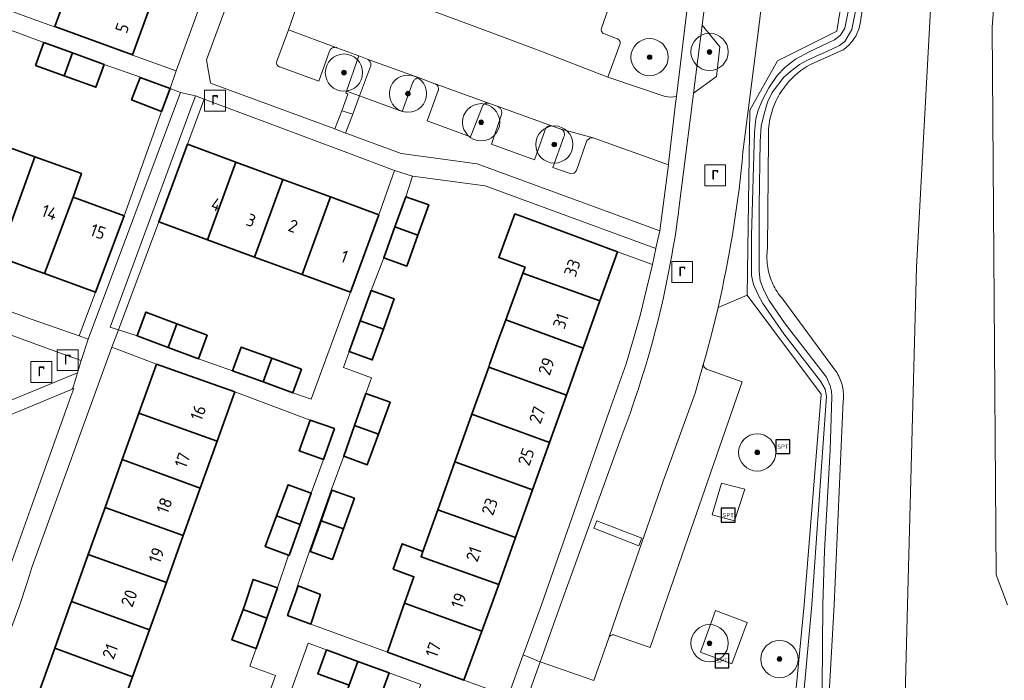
# Model space of a CAD drawing. Extents: x 154222 to 160093, y 456746 to 462495.
# Tile 249 of 256: x 158999 to 159104, y 460992 to 461063. Entities that reach past the tile are written whole.
import ezdxf
from ezdxf.enums import TextEntityAlignment as Align

# ---------------------------------------------------------------- set-up
doc = ezdxf.new("R2010")
doc.units = 0
doc.header["$LTSCALE"] = 0.75
doc.layers.get('0').update_dxf_attribs({"linetype": 'CONTINUOUS'})
for name, color, linetype, lineweight in [('B-XX-GR-BEPLANTING_CULTUUR_BODEMBEDEKKER-GV', 252, 'CONTINUOUS', 18), ('B-XX-GR-BEPLANTING_CULTUUR_BOSPLANTSOEN-GV', 252, 'CONTINUOUS', 18), ('B-XX-GR-BEPLANTING_CULTUUR_HEESTERS-GV', 252, 'CONTINUOUS', 18), ('B-XX-GR-BOOM-S', 252, 'CONTINUOUS', 25), ('B-XX-GR-HAAG-GV', 252, 'CONTINUOUS', 13), ('B-XX-IE-MEUBILAIR_WEGMEUBILAIR-S', 252, 'CONTINUOUS', 25), ('B-XX-OG-BEBOUWING-GV', 6, 'CONTINUOUS', 35), ('B-XX-OG-BEBOUWING-T18', 1, 'CONTINUOUS', 18), ('B-XX-OG-TERREIN_CULTUURSCHEIDING-GV', 252, 'CONTINUOUS', 18), ('B-XX-OG-TERREIN_ERF-GV', 252, 'CONTINUOUS', 18), ('B-XX-OG-WATER_SLOOT-GV', 252, 'CONTINUOUS', 18), ('B-XX-RI-GWA_RIOOLPUT-S', 252, 'CONTINUOUS', 25), ('B-XX-VH-VERHARDING_BETONSTRAATSTEEN-GV', 252, 'CONTINUOUS', 18), ('B-XX-VH-VERHARDING_STRAATBAKSTEEN-GV', 252, 'CONTINUOUS', 18), ('B-XX-VH-VERHARDING_TEGEL-GV', 252, 'CONTINUOUS', 18)]:
    doc.layers.add(name, color=color, linetype=linetype, lineweight=lineweight)
doc.styles.add('NLCS-ISO', font='NLCS-ISO.ttf')
doc.styles.add('NLCS-ISO-M-T18', font='NLCS-ISO.ttf', dxfattribs={"height": 1.8})

# ---------------------------------------------------------------- blocks, each defined once
blk = doc.blocks.new('SRI-PUT_INSPECTIEPUT_RIOOLPUT-SO')
at = {"color": 0, "linetype": 'ByBlock', "lineweight": 18}
blk.add_lwpolyline([(-1.12, -1.12), (1.12, -1.12), (1.12, 1.12), (-1.12, 1.12)], close=True, dxfattribs=at)
at = {"color": 0, "linetype": 'ByBlock', "lineweight": 18, "style": 'NLCS-ISO'}
blk.add_text('r', height=1.5, dxfattribs=at).set_placement((0, 0.28), align=Align.MIDDLE_CENTER)
blk = doc.blocks.new('SIE-WEG_SPEELTOESTEL-SO')
at = {"flags": 128}
blk.add_lwpolyline([(-0.75, -0.75), (0.75, -0.75), (0.75, 0.75), (-0.75, 0.75)], close=True, dxfattribs=at)
at = {"style": 'NLCS-ISO'}
blk.add_text('SPT', height=0.45, dxfattribs=at).set_placement((0, 0), align=Align.MIDDLE_CENTER)
blk = doc.blocks.new('SGR-BOOM_01-SO')
at = {"linetype": 'ByBlock', "lineweight": 18}
h = blk.add_hatch(color=0, dxfattribs=at)
h.dxf.hatch_style = 1
edge = h.paths.add_edge_path()
edge.add_arc((0, 0), 0.25, 0, 360)
at = {"color": 0, "linetype": 'ByBlock', "lineweight": 18}
for radius in [2, 0.25]:
    blk.add_circle((0, 0), radius, dxfattribs=at)

msp = doc.modelspace()

# ---------------------------------------------------------------- linework, layer by layer
at = {"layer": 'B-XX-GR-BEPLANTING_CULTUUR_BODEMBEDEKKER-GV'}
msp.add_lwpolyline([(159073.848, 461059.962), (159071.947, 461062.309), (159071.027, 461054.993), (159073.477, 461056.801)], close=True, dxfattribs=at)
at = {"layer": 'B-XX-GR-BEPLANTING_CULTUUR_BOSPLANTSOEN-GV'}
for points in [[(159085.997, 460912.437), (159086.795, 460938.936), (159088.881, 460953.949), (159093.19, 460968.083), (159094.021, 461000), (159094.967, 461036.293), (159098.32, 461097.672), (159105.509, 461168.318), (159106.996, 461193.392), (159105.167, 461202.959), (159101.217, 461206.793), (159085.216, 461213.418), (159028.24, 461233.668), (159000, 461245.034), (158935.305, 461270.877), (158895.341, 461285.451), (158857.13, 461300.329), (158851.808, 461303.343), (158848.481, 461306.119), (158837.887, 461320.488), (158826.386, 461335.159), (158776.904, 461390.27), (158782.9, 461399.167)], [(159105.509, 461168.318), (159098.32, 461097.672), (159094.967, 461036.293), (159094.021, 461000), (159093.19, 460968.083), (159088.881, 460953.949), (159086.795, 460938.936), (159085.997, 460912.437)], [(159104.763, 461000), (159103.529, 461003.249), (159103.096, 461062.088), (159108.312, 461129.97)], [(159108.312, 461129.97), (159103.096, 461062.088), (159103.529, 461003.249), (159104.763, 461000)], [(159093.212, 461091.653), (159088.909, 461062.451), (159088.887, 461062.335), (159088.847, 461062.157), (159088.799, 461061.98), (159088.744, 461061.806), (159088.681, 461061.634), (159088.61, 461061.465), (159088.532, 461061.299), (159088.447, 461061.137), (159088.355, 461060.979), (159088.256, 461060.825), (159088.151, 461060.675), (159088.039, 461060.531), (159087.921, 461060.391), (159087.797, 461060.256), (159087.667, 461060.127), (159087.532, 461060.004), (159087.391, 461059.887), (159087.245, 461059.776), (159087.095, 461059.672), (159083.663, 461058.122), (159083.432, 461057.995), (159083.206, 461057.861), (159082.983, 461057.72), (159082.765, 461057.572), (159082.551, 461057.418), (159082.343, 461057.258), (159082.139, 461057.091), (159081.94, 461056.918), (159081.747, 461056.739), (159081.559, 461056.554), (159081.377, 461056.364), (159081.201, 461056.168), (159081.031, 461055.967), (159080.867, 461055.761), (159080.709, 461055.55), (159080.558, 461055.335), (159080.413, 461055.115), (159080.275, 461054.89), (159080.144, 461054.662), (159080.02, 461054.429), (159079.904, 461054.193), (159079.794, 461053.954), (159079.692, 461053.711), (159079.597, 461053.465), (159079.509, 461053.217), (159079.43, 461052.966), (159079.358, 461052.713), (159079.293, 461052.457), (159079.236, 461052.2), (159079.188, 461051.941), (159079.147, 461051.681), (159079.114, 461051.42), (159079.089, 461051.158), (159079.072, 461050.895), (159079.063, 461050.631), (159079.062, 461050.368), (159079.069, 461050.105), (159079.069, 461050.097), (159078.98, 461038.329), (159078.95, 461038.099), (159078.928, 461037.867), (159078.915, 461037.636), (159078.909, 461037.403), (159078.911, 461037.171), (159078.921, 461036.939), (159078.939, 461036.708), (159078.965, 461036.477), (159078.999, 461036.247), (159079.041, 461036.019), (159079.091, 461035.792), (159079.148, 461035.567), (159079.214, 461035.344), (159079.287, 461035.124), (159079.367, 461034.906), (159079.455, 461034.691), (159079.55, 461034.479), (159079.653, 461034.271), (159079.762, 461034.066), (159079.879, 461033.865), (159080.002, 461033.668), (159080.132, 461033.476), (159080.269, 461033.288), (159080.412, 461033.105), (159080.505, 461032.993), (159086.216, 461025.262), (159086.221, 461025.255), (159086.333, 461025.094), (159086.438, 461024.929), (159086.537, 461024.759), (159086.628, 461024.585), (159086.713, 461024.408), (159086.79, 461024.227), (159086.859, 461024.044), (159086.922, 461023.858), (159086.976, 461023.669), (159087.023, 461023.479), (159087.062, 461023.286), (159087.093, 461023.093), (159087.116, 461022.898), (159087.131, 461022.702), (159087.138, 461022.506), (159087.138, 461022.31), (159087.129, 461022.113), (159087.112, 461021.918), (159086.127, 461000), (159084.353, 460968.36)]]:
    msp.add_lwpolyline(points, dxfattribs=at)
at = {"layer": 'B-XX-GR-BEPLANTING_CULTUUR_HEESTERS-GV'}
for points in [[(159021.066, 461065.013), (159018.702, 461058.571), (159019.137, 461056.074), (159032.516, 461051.152), (159033.241, 461053.104), (159033.9, 461054.879), (159033.688, 461055.044), (159033.747, 461055.212), (159035.076, 461058.999), (159032.733, 461059.884), (159032.666, 461059.905), (159032.597, 461059.918), (159032.527, 461059.924), (159032.457, 461059.921), (159032.388, 461059.911), (159032.32, 461059.892), (159032.255, 461059.866), (159032.193, 461059.833), (159032.135, 461059.793), (159032.082, 461059.747), (159032.035, 461059.695), (159031.994, 461059.638), (159031.96, 461059.576), (159031.933, 461059.512), (159031.931, 461059.505), (159030.776, 461056.271), (159026.609, 461057.817), (159026.575, 461057.824), (159026.518, 461057.843), (159026.465, 461057.87), (159026.415, 461057.903), (159026.37, 461057.942), (159026.331, 461057.988), (159026.298, 461058.038), (159026.272, 461058.092), (159026.254, 461058.148), (159026.243, 461058.207), (159026.241, 461058.267), (159026.246, 461058.327), (159026.259, 461058.385), (159026.28, 461058.441), (159027.511, 461061.788), (159028.61, 461064.883)], [(159062.537, 461065.988), (159061.155, 461061.994), (159061.135, 461061.937), (159061.123, 461061.878), (159061.119, 461061.817), (159061.123, 461061.757), (159061.135, 461061.698), (159061.155, 461061.641), (159061.182, 461061.587), (159061.216, 461061.537), (159061.256, 461061.492), (159061.302, 461061.452), (159061.352, 461061.419), (159061.407, 461061.393), (159061.454, 461061.377), (159062.81, 461060.854), (159062.848, 461060.841), (159062.905, 461060.816), (159062.957, 461060.784), (159063.005, 461060.745), (159063.047, 461060.7), (159063.084, 461060.65), (159063.113, 461060.596), (159063.135, 461060.538), (159063.15, 461060.478), (159063.157, 461060.417), (159063.155, 461060.355), (159063.146, 461060.294), (159063.129, 461060.235), (159061.816, 461056.729), (159067.966, 461054.651), (159068.568, 461054.571), (159069.194, 461054.639), (159070.299, 461063.805)]]:
    msp.add_lwpolyline(points, dxfattribs=at)
for points in [[(159041.608, 461056.634), (159041.534, 461056.638), (159041.461, 461056.634), (159041.388, 461056.622), (159041.317, 461056.602), (159041.248, 461056.574), (159041.183, 461056.54), (159041.122, 461056.498), (159041.066, 461056.45), (159041.015, 461056.396), (159040.971, 461056.337), (159040.933, 461056.274), (159040.902, 461056.207), (159040.892, 461056.18), (159039.74, 461053.016), (159035.15, 461054.698), (159034.418, 461052.752), (159033.651, 461050.716), (159033.774, 461050.669), (159039.608, 461048.497), (159047.78, 461047.408), (159067.394, 461040.221), (159068.328, 461047.307), (159060.249, 461050.193), (159059.875, 461050.15), (159059.58, 461049.916), (159058.467, 461046.676), (159058.19, 461046.389), (159057.792, 461046.361), (159055.917, 461047.019), (159057.111, 461050.321), (159057.137, 461050.385), (159057.155, 461050.451), (159057.166, 461050.52), (159057.168, 461050.589), (159057.163, 461050.657), (159057.15, 461050.725), (159057.129, 461050.791), (159057.1, 461050.854), (159057.065, 461050.913), (159057.022, 461050.968), (159056.974, 461051.017), (159056.92, 461051.06), (159056.862, 461051.097), (159056.817, 461051.12), (159055.888, 461051.45), (159055.821, 461051.471), (159055.752, 461051.485), (159055.681, 461051.491), (159055.611, 461051.489), (159055.541, 461051.478), (159055.473, 461051.46), (159055.407, 461051.435), (159055.345, 461051.402), (159055.286, 461051.362), (159055.233, 461051.316), (159055.185, 461051.264), (159055.143, 461051.207), (159055.108, 461051.146), (159055.081, 461051.081), (159055.075, 461051.065), (159053.961, 461047.822), (159049.323, 461049.52), (159050.399, 461052.711), (159050.418, 461052.783), (159050.429, 461052.856), (159050.432, 461052.931), (159050.428, 461053.005), (159050.415, 461053.078), (159050.394, 461053.15), (159050.366, 461053.219), (159050.331, 461053.284), (159050.289, 461053.345), (159050.24, 461053.402), (159050.186, 461053.453), (159050.127, 461053.497), (159050.063, 461053.536), (159050.038, 461053.548), (159049.096, 461053.896), (159049.031, 461053.918), (159048.964, 461053.931), (159048.896, 461053.937), (159048.827, 461053.935), (159048.76, 461053.925), (159048.693, 461053.907), (159048.63, 461053.882), (159048.57, 461053.849), (159048.514, 461053.81), (159048.463, 461053.764), (159048.417, 461053.712), (159048.378, 461053.656), (159048.346, 461053.596), (159048.321, 461053.532), (159048.315, 461053.511), (159047.079, 461050.3), (159042.435, 461052.015), (159043.602, 461055.268), (159043.62, 461055.334), (159043.631, 461055.402), (159043.634, 461055.471), (159043.629, 461055.539), (159043.616, 461055.607), (159043.595, 461055.672), (159043.567, 461055.735), (159043.531, 461055.794), (159043.489, 461055.848), (159043.441, 461055.898), (159043.388, 461055.941), (159043.33, 461055.978), (159043.267, 461056.007), (159043.248, 461056.015), (159041.681, 461056.622)], [(159015.917, 461055.081), (159014.829, 461055.501), (159013.878, 461053.033), (159009.87, 461041.825), (159006.797, 461033.611), (159005.037, 461028.91), (159006, 461028.572)], [(159018.461, 461054.366), (159017.522, 461054.717), (159008.356, 461029.856), (159009.281, 461029.557), (159013.597, 461041.18), (159016.667, 461049.506)]]:
    msp.add_lwpolyline(points, close=True, dxfattribs=at)
at = {"layer": 'B-XX-GR-HAAG-GV'}
msp.add_lwpolyline([(159073.848, 461059.962), (159071.947, 461062.309), (159071.027, 461054.993), (159073.477, 461056.801)], close=True, dxfattribs=at)
at = {"layer": 'B-XX-OG-BEBOUWING-GV'}
for points in [[(159012.735, 461064.526), (159004.381, 461067.554), (159002.426, 461062.173), (159010.77, 461059.116)], [(159004.341, 461059.325), (159001.262, 461060.448), (159000.365, 461057.987), (159003.447, 461056.863)], [(159007.738, 461058.087), (159004.341, 461059.325), (159003.447, 461056.863), (159006.841, 461055.626)], [(159014.829, 461055.501), (159011.605, 461056.685), (159010.673, 461054.267), (159013.878, 461053.033)], [(159000.285, 461048.16), (158995.231, 461049.966), (158994.345, 461047.486), (158991.392, 461039.218), (158996.377, 461037.403)], [(159021.861, 461047.591), (159016.667, 461049.506), (159013.597, 461041.18), (159018.828, 461039.252)], [(159005.295, 461046.371), (159000.285, 461048.16), (158996.377, 461037.403), (159000, 461036.085), (159001.327, 461035.602), (159004.385, 461043.825)], [(159026.923, 461045.725), (159021.861, 461047.591), (159018.828, 461039.252), (159023.877, 461037.391)], [(159032.035, 461043.84), (159026.923, 461045.725), (159023.877, 461037.391), (159028.998, 461035.503)], [(159009.87, 461041.825), (159004.385, 461043.825), (159001.327, 461035.602), (159006.797, 461033.611)], [(159037.241, 461041.921), (159032.035, 461043.84), (159028.998, 461035.503), (159034.172, 461033.596)], [(159042.598, 461042.981), (159040.12, 461043.875), (159038.946, 461040.62), (159041.423, 461039.725)], [(159054.653, 461040.979), (159051.837, 461042.015), (159050.111, 461037.322), (159052.929, 461036.286), (159052.697, 461035.655), (159060.98, 461032.664), (159062.867, 461037.958)], [(159041.423, 461039.725), (159038.946, 461040.62), (159037.754, 461037.317), (159040.232, 461036.423)], [(159060.98, 461032.664), (159052.697, 461035.655), (159050.852, 461030.632), (159059.174, 461027.597)], [(159038.885, 461032.887), (159036.405, 461033.781), (159035.232, 461030.527), (159037.712, 461029.634)], [(159015.543, 461030.218), (159012.205, 461031.465), (159011.255, 461028.921), (159014.616, 461027.667)], [(159018.796, 461029.004), (159015.543, 461030.218), (159014.616, 461027.667), (159017.846, 461026.461)], [(159037.712, 461029.634), (159035.232, 461030.527), (159034.04, 461027.223), (159036.52, 461026.329)], [(159059.174, 461027.597), (159050.852, 461030.632), (159050.118, 461028.632), (159049.127, 461025.843), (159049.027, 461025.56), (159057.376, 461022.554)], [(159025.724, 461026.519), (159022.449, 461027.713), (159021.522, 461025.17), (159024.798, 461023.976)], [(159021.756, 461022.885), (159013.34, 461025.859), (159011.464, 461020.627), (159019.856, 461017.586)], [(159028.916, 461025.355), (159025.724, 461026.519), (159024.798, 461023.976), (159027.989, 461022.812)], [(159057.376, 461022.554), (159049.027, 461025.56), (159047.221, 461020.497), (159055.565, 461017.472)], [(159038.428, 461021.793), (159035.841, 461022.735), (159034.621, 461019.271), (159037.174, 461018.349)], [(159019.856, 461017.586), (159011.464, 461020.627), (159009.666, 461015.614), (159018.053, 461012.558)], [(159032.449, 461018.96), (159029.852, 461019.875), (159028.68, 461016.546), (159031.277, 461015.631)], [(159055.565, 461017.472), (159047.221, 461020.497), (159045.396, 461015.378), (159053.743, 461012.362)], [(159037.174, 461018.349), (159034.621, 461019.271), (159033.463, 461015.987), (159035.981, 461015.07)], [(159018.053, 461012.558), (159009.666, 461015.614), (159007.828, 461010.49), (159016.228, 461007.466)], [(159053.743, 461012.362), (159045.396, 461015.378), (159043.564, 461010.238), (159051.919, 461007.244)], [(159029.965, 461011.999), (159027.475, 461012.916), (159026.248, 461009.584), (159026.244, 461009.574), (159028.777, 461008.651)], [(159034.601, 461011.462), (159032.174, 461012.329), (159031.017, 461009.043), (159033.428, 461008.177)], [(159016.228, 461007.466), (159007.828, 461010.49), (159006.006, 461005.409), (159014.42, 461002.422)], [(159051.919, 461007.244), (159043.564, 461010.238), (159041.966, 461005.755), (159041.762, 461005.183), (159050.115, 461002.183)], [(159028.777, 461008.651), (159026.244, 461009.574), (159025.026, 461006.266), (159027.517, 461005.349), (159027.596, 461005.32)], [(159033.428, 461008.177), (159031.017, 461009.043), (159029.856, 461005.747), (159032.254, 461004.89)], [(159041.966, 461005.755), (159039.74, 461006.569), (159038.77, 461003.847), (159040.995, 461003.033), (159039.979, 461000.183), (159048.297, 460997.185), (159049.336, 460999.998), (159050.115, 461002.183), (159041.762, 461005.183)], [(159014.42, 461002.422), (159006.006, 461005.409), (159004.203, 461000.381), (159012.588, 460997.334), (159013.551, 460999.999)], [(159026.353, 461001.847), (159023.714, 461002.736), (159022.847, 460999.998), (159022.659, 460999.496), (159025.209, 460998.591), (159025.712, 460999.999)], [(159030.947, 461001.132), (159028.553, 461002.05), (159028.02, 461000.537), (159027.427, 460998.854), (159029.909, 460997.946), (159030.61, 460999.999)], [(159012.588, 460997.334), (159004.203, 461000.381), (159004.066, 460999.999), (159002.417, 460995.356), (159010.764, 460992.284)], [(159025.209, 460998.591), (159022.659, 460999.496), (159021.439, 460996.243), (159024.039, 460995.316)], [(159048.297, 460997.185), (159039.979, 461000.183), (159039.913, 460999.998), (159038.149, 460994.93), (159046.355, 460991.927)], [(159010.764, 460992.284), (159002.417, 460995.356), (159000.605, 460990.253), (159008.937, 460987.227)], [(159034.974, 460993.937), (159031.617, 460995.175), (159030.673, 460992.61), (159034.036, 460991.389)], [(159038.343, 460992.695), (159034.974, 460993.937), (159034.036, 460991.389), (159034.043, 460991.387), (159033.19, 460989.037), (159036.09, 460987.985), (159036.943, 460990.335), (159037.413, 460990.164)]]:
    msp.add_lwpolyline(points, close=True, dxfattribs=at)
at = {"layer": 'B-XX-OG-TERREIN_CULTUURSCHEIDING-GV'}
for points in [[(159078.444, 461065.431), (159078.023, 461062.08), (159076.336, 461048.658), (159076.335, 461048.649), (159076.241, 461047.659), (159076.139, 461046.67), (159076.029, 461045.682), (159075.911, 461044.695), (159075.785, 461043.709), (159075.652, 461042.723), (159075.51, 461041.739), (159075.36, 461040.756), (159075.203, 461039.774), (159075.037, 461038.794), (159074.864, 461037.815), (159074.683, 461036.837), (159074.494, 461035.861), (159074.297, 461034.886), (159074.092, 461033.913), (159073.879, 461032.942), (159073.659, 461031.972), (159076.798, 461033.292), (159077.076, 461053.174), (159080.056, 461058.473), (159086.417, 461061.665), (159091.306, 461092.027)], [(159081.219, 460982.531), (159082.902, 461000), (159084.751, 461022.637), (159076.798, 461033.292), (159073.659, 461031.972), (159073.025, 461029.364), (159072.334, 461026.771), (159072.103, 461025.962), (159072.139, 461025.596), (159072.415, 461025.354), (159076.242, 461023.976), (159067.946, 461000), (159066.368, 460995.44), (159062.553, 460996.76), (159062.529, 460996.768), (159062.467, 460996.782), (159062.405, 460996.788), (159062.341, 460996.785), (159062.279, 460996.775), (159062.218, 460996.758), (159062.161, 460996.732), (159062.106, 460996.7), (159062.057, 460996.661), (159062.012, 460996.616), (159061.974, 460996.566), (159061.942, 460996.511), (159061.918, 460996.453), (159060.312, 460991.875)]]:
    msp.add_lwpolyline(points, dxfattribs=at)
for points in [[(158996.061, 461029.598), (158995.463, 461029.832), (158992.477, 461019.857), (159000, 461022.945), (159004.864, 461024.942), (159004.973, 461025.291), (159005.274, 461026.252), (159003.59, 461026.861), (159003.023, 461027.066), (159000, 461028.165)], [(159004.143, 461022.412), (159004.473, 461023.251), (159004.295, 461023.178), (159000, 461021.409), (158992.309, 461018.243), (158993.211, 461001.464), (158996.29, 461000.328), (158996.556, 461001.073), (158997.133, 461002.782), (159000, 461010.81)], [(159073.013, 461009.667), (159074.016, 461013.092), (159076.534, 461012.458), (159075.431, 461009.032)], [(159076.534, 461012.458), (159074.016, 461013.092), (159073.013, 461009.667), (159075.431, 461009.032)], [(159071.758, 460994.928), (159073.386, 460999.414), (159076.771, 460998.118), (159075.136, 460993.663)]]:
    msp.add_lwpolyline(points, close=True, dxfattribs=at)
at = {"layer": 'B-XX-OG-TERREIN_ERF-GV'}
for points in [[(158991.156, 461066.293), (159000, 461063.002), (159002.409, 461062.126), (159010.761, 461059.092), (159015.446, 461057.402), (159023.032, 461078.235), (159018.336, 461079.942), (159016.438, 461074.719), (159014.586, 461069.62), (159012.735, 461064.526), (159010.77, 461059.116), (159002.426, 461062.173), (159004.381, 461067.554), (159006.237, 461072.664), (159008.078, 461077.73), (159009.984, 461082.976), (159000, 461086.661), (158996.812, 461087.765)], [(158995.231, 461049.966), (159000.285, 461048.16), (159005.295, 461046.371), (159004.385, 461043.825), (159009.87, 461041.825), (159013.878, 461053.033), (159010.673, 461054.267), (159011.605, 461056.685), (159014.829, 461055.501), (159011.624, 461056.735), (159007.738, 461058.087), (159006.841, 461055.626), (159003.447, 461056.863), (159000.365, 461057.987), (159001.262, 461060.448), (159000, 461060.924), (158997.504, 461061.846)], [(159025.482, 460990.631), (159026.121, 460992.431), (159023.363, 460993.42), (159024.039, 460995.316), (159021.439, 460996.243), (159022.659, 460999.496), (159022.847, 460999.998), (159023.714, 461002.736), (159026.353, 461001.847), (159027.517, 461005.349), (159025.026, 461006.266), (159026.244, 461009.574), (159026.248, 461009.584), (159027.475, 461012.916), (159029.965, 461011.999), (159031.277, 461015.631), (159028.68, 461016.546), (159029.852, 461019.875), (159021.756, 461022.885), (159019.856, 461017.586), (159018.053, 461012.558), (159016.228, 461007.466), (159014.42, 461002.422), (159013.551, 460999.999), (159012.588, 460997.334), (159010.764, 460992.284), (159008.937, 460987.227)]]:
    msp.add_lwpolyline(points, dxfattribs=at)
for points in [[(158955.887, 461052.141), (158950.526, 461054.092), (158948.799, 461049.394), (159000, 461030.687), (159005.037, 461028.91), (159006.797, 461033.611), (159001.327, 461035.602), (159000, 461036.085), (158996.377, 461037.403), (158991.392, 461039.218), (158986.299, 461041.072), (158981.198, 461042.928), (158976.171, 461044.758), (158971.072, 461046.614), (158966.077, 461048.432), (158960.97, 461050.291)], [(159033.778, 461048.625), (159018.461, 461054.366), (159016.667, 461049.506), (159021.861, 461047.591), (159026.923, 461045.725), (159032.035, 461043.84), (159037.241, 461041.921), (159038.913, 461046.701)], [(159048.651, 461045.033), (159040.857, 461046.072), (159040.12, 461043.875), (159042.598, 461042.981), (159041.423, 461039.725), (159040.232, 461036.423), (159037.754, 461037.317), (159036.405, 461033.781), (159038.885, 461032.887), (159037.712, 461029.634), (159036.52, 461026.329), (159034.04, 461027.223), (159033.42, 461025.501), (159036.447, 461024.404), (159035.841, 461022.735), (159038.428, 461021.793), (159037.174, 461018.349), (159035.981, 461015.07), (159033.463, 461015.987), (159032.112, 461012.351), (159029.765, 461005.779), (159028.509, 461002.067), (159028.02, 461000.537), (159028.553, 461002.05), (159030.947, 461001.132), (159030.61, 460999.999), (159029.909, 460997.946), (159038.149, 460994.93), (159039.913, 460999.998), (159039.979, 461000.183), (159040.995, 461003.033), (159038.77, 461003.847), (159039.74, 461006.569), (159041.966, 461005.755), (159043.564, 461010.238), (159045.396, 461015.378), (159047.221, 461020.497), (159049.027, 461025.56), (159049.127, 461025.843), (159050.118, 461028.632), (159050.852, 461030.632), (159052.697, 461035.655), (159052.929, 461036.286), (159050.111, 461037.322), (159051.837, 461042.015), (159054.653, 461040.979), (159062.867, 461037.958), (159066.608, 461036.581), (159066.983, 461038.316)], [(159018.828, 461039.252), (159013.597, 461041.18), (159009.281, 461029.557), (159011.255, 461028.921), (159012.205, 461031.465), (159015.543, 461030.218), (159018.796, 461029.004), (159017.846, 461026.461), (159021.522, 461025.17), (159022.449, 461027.713), (159025.724, 461026.519), (159028.916, 461025.355), (159027.989, 461022.812), (159029.943, 461022.1), (159034.172, 461033.596), (159028.998, 461035.503), (159023.877, 461037.391)], [(159066.608, 461036.581), (159062.867, 461037.958), (159060.98, 461032.664), (159059.174, 461027.597), (159057.376, 461022.554), (159055.565, 461017.472), (159053.743, 461012.362), (159051.919, 461007.244), (159050.115, 461002.183), (159049.336, 460999.998), (159048.297, 460997.185), (159046.355, 460991.927), (159051.112, 460990.187), (159052.735, 460994.628), (159052.807, 460994.826), (159054.697, 461000), (159062.009, 461020.886), (159063.784, 461025.916), (159064.575, 461028.609), (159065.312, 461031.1), (159066.007, 461034.094)], [(159006.006, 461005.409), (159007.828, 461010.49), (159009.666, 461015.614), (159011.464, 461020.627), (159013.34, 461025.859), (159008.553, 461027.715), (159000, 461004.14), (158999.44, 461002.409), (158998.661, 461000), (158991.919, 460981.747), (158996.928, 460979.896), (158998.776, 460985.101), (159000.605, 460990.253), (159002.417, 460995.356), (159004.066, 460999.999), (159004.203, 461000.381)], [(159031.017, 461009.043), (159032.174, 461012.329), (159034.601, 461011.462), (159033.428, 461008.177), (159032.254, 461004.89), (159029.856, 461005.747)], [(159050.404, 460988.25), (159048.31, 460989.02), (159047.397, 460986.539), (159044.195, 460987.701), (159040.822, 460988.926), (159041.747, 460991.439), (159038.343, 460992.695), (159037.413, 460990.164), (159036.943, 460990.335), (159036.09, 460987.985), (159033.19, 460989.037), (159034.043, 460991.387), (159034.036, 460991.389), (159030.673, 460992.61), (159031.617, 460995.175), (159029.635, 460995.906), (159025.415, 460984.152), (159030.678, 460982.262), (159034.556, 460980.87), (159035.502, 460983.278), (159036.664, 460982.821), (159035.797, 460980.424), (159040.91, 460978.588), (159046.183, 460976.695)]]:
    msp.add_lwpolyline(points, close=True, dxfattribs=at)
at = {"layer": 'B-XX-OG-WATER_SLOOT-GV'}
for points in [[(159091.306, 461092.027), (159086.417, 461061.665), (159080.056, 461058.473), (159077.076, 461053.174), (159076.798, 461033.292), (159084.751, 461022.637), (159082.902, 461000), (159081.219, 460982.531)], [(159084.353, 460968.36), (159086.127, 461000), (159087.112, 461021.918), (159087.129, 461022.113), (159087.138, 461022.31), (159087.138, 461022.506), (159087.131, 461022.702), (159087.116, 461022.898), (159087.093, 461023.093), (159087.062, 461023.286), (159087.023, 461023.479), (159086.976, 461023.669), (159086.922, 461023.858), (159086.859, 461024.044), (159086.79, 461024.227), (159086.713, 461024.408), (159086.628, 461024.585), (159086.537, 461024.759), (159086.438, 461024.929), (159086.333, 461025.094), (159086.221, 461025.255), (159086.216, 461025.262), (159080.505, 461032.993), (159080.412, 461033.105), (159080.269, 461033.288), (159080.132, 461033.476), (159080.002, 461033.668), (159079.879, 461033.865), (159079.762, 461034.066), (159079.653, 461034.271), (159079.55, 461034.479), (159079.455, 461034.691), (159079.367, 461034.906), (159079.287, 461035.124), (159079.214, 461035.344), (159079.148, 461035.567), (159079.091, 461035.792), (159079.041, 461036.019), (159078.999, 461036.247), (159078.965, 461036.477), (159078.939, 461036.708), (159078.921, 461036.939), (159078.911, 461037.171), (159078.909, 461037.403), (159078.915, 461037.636), (159078.928, 461037.867), (159078.95, 461038.099), (159078.98, 461038.329), (159079.069, 461050.097), (159079.069, 461050.105), (159079.062, 461050.368), (159079.063, 461050.631), (159079.072, 461050.895), (159079.089, 461051.158), (159079.114, 461051.42), (159079.147, 461051.681), (159079.188, 461051.941), (159079.236, 461052.2), (159079.293, 461052.457), (159079.358, 461052.713), (159079.43, 461052.966), (159079.509, 461053.217), (159079.597, 461053.465), (159079.692, 461053.711), (159079.794, 461053.954), (159079.904, 461054.193), (159080.02, 461054.429), (159080.144, 461054.662), (159080.275, 461054.89), (159080.413, 461055.115), (159080.558, 461055.335), (159080.709, 461055.55), (159080.867, 461055.761), (159081.031, 461055.967), (159081.201, 461056.168), (159081.377, 461056.364), (159081.559, 461056.554), (159081.747, 461056.739), (159081.94, 461056.918), (159082.139, 461057.091), (159082.343, 461057.258), (159082.551, 461057.418), (159082.765, 461057.572), (159082.983, 461057.72), (159083.206, 461057.861), (159083.432, 461057.995), (159083.663, 461058.122), (159087.095, 461059.672), (159087.245, 461059.776), (159087.391, 461059.887), (159087.532, 461060.004), (159087.667, 461060.127), (159087.797, 461060.256), (159087.921, 461060.391), (159088.039, 461060.531), (159088.151, 461060.675), (159088.256, 461060.825), (159088.355, 461060.979), (159088.447, 461061.137), (159088.532, 461061.299), (159088.61, 461061.465), (159088.681, 461061.634), (159088.744, 461061.806), (159088.799, 461061.98), (159088.847, 461062.157), (159088.887, 461062.335), (159088.909, 461062.451), (159093.212, 461091.653)], [(159088.838, 461065.976), (159088.017, 461061.83), (159087.272, 461060.541), (159086.698, 461060.104), (159085.357, 461059.458), (159084.198, 461058.965), (159083.124, 461058.471), (159082.408, 461058.069), (159081.629, 461057.473), (159080.714, 461056.718), (159079.481, 461055.066), (159078.986, 461054.015), (159078.615, 461052.794), (159078.296, 461051.443), (159078.193, 461049.79), (159078.074, 461042.865), (159078.069, 461035.862), (159078.199, 461034.845), (159078.567, 461033.845), (159079.163, 461032.708), (159080.854, 461030.219), (159085.297, 461024.49), (159085.717, 461023.547), (159085.847, 461022.979), (159085.892, 461022.405), (159085.706, 461016.623), (159085.102, 461005.836), (159084.915, 461000), (159084.831, 460991.09)], [(159084.831, 460991.09), (159084.915, 461000), (159085.102, 461005.836), (159085.706, 461016.623), (159085.892, 461022.405), (159085.847, 461022.979), (159085.717, 461023.547), (159085.297, 461024.49), (159080.854, 461030.219), (159079.163, 461032.708), (159078.567, 461033.845), (159078.199, 461034.845), (159078.069, 461035.862), (159078.074, 461042.865), (159078.193, 461049.79), (159078.296, 461051.443), (159078.615, 461052.794), (159078.986, 461054.015), (159079.481, 461055.066), (159080.714, 461056.718), (159081.629, 461057.473), (159082.408, 461058.069), (159083.124, 461058.471), (159084.198, 461058.965), (159085.357, 461059.458), (159086.698, 461060.104), (159087.272, 461060.541), (159088.017, 461061.83), (159088.838, 461065.976)], [(159079.205, 460950.475), (159083.739, 461000), (159084.997, 461017.937), (159085.313, 461022.418), (159085.177, 461023.191), (159084.667, 461024.06), (159080.723, 461029.152), (159078.47, 461032.386), (159077.948, 461033.381), (159077.483, 461034.438), (159077.245, 461035.415), (159077.26, 461039.703), (159077.569, 461050.825), (159077.723, 461052.245), (159077.957, 461053.154), (159078.429, 461054.284), (159079.106, 461055.578), (159080.016, 461056.896), (159080.817, 461057.758), (159081.983, 461058.644), (159083.449, 461059.438), (159084.723, 461060.039), (159086.176, 461060.729), (159086.801, 461061.247), (159087.271, 461061.98), (159087.704, 461064.138)], [(159087.704, 461064.138), (159087.271, 461061.98), (159086.801, 461061.247), (159086.176, 461060.729), (159084.723, 461060.039), (159083.449, 461059.438), (159081.983, 461058.644), (159080.817, 461057.758), (159080.016, 461056.896), (159079.106, 461055.578), (159078.429, 461054.284), (159077.957, 461053.154), (159077.723, 461052.245), (159077.569, 461050.825), (159077.26, 461039.703), (159077.245, 461035.415), (159077.483, 461034.438), (159077.948, 461033.381), (159078.47, 461032.386), (159080.723, 461029.152), (159084.667, 461024.06), (159085.177, 461023.191), (159085.313, 461022.418), (159084.997, 461017.937), (159083.739, 461000), (159079.205, 460950.475)]]:
    msp.add_lwpolyline(points, dxfattribs=at)
at = {"layer": 'B-XX-VH-VERHARDING_BETONSTRAATSTEEN-GV'}
for points in [[(159073.013, 461070.797), (159071.947, 461062.309), (159073.848, 461059.962), (159073.477, 461056.801), (159071.027, 461054.993), (159070.914, 461054.092), (159069.962, 461046.507), (159069.465, 461042.553), (159069.409, 461042.127), (159069.282, 461041.21), (159069.147, 461040.295), (159069.005, 461039.381), (159068.854, 461038.468), (159068.696, 461037.557), (159068.53, 461036.647), (159068.355, 461035.739), (159068.174, 461034.832), (159067.984, 461033.927), (159067.786, 461033.023), (159067.581, 461032.121), (159067.367, 461031.221), (159067.146, 461030.323), (159066.918, 461029.426), (159066.681, 461028.532), (159066.437, 461027.64), (159066.185, 461026.75), (159065.925, 461025.862), (159065.658, 461024.977), (159065.383, 461024.093), (159065.1, 461023.212), (159064.81, 461022.334), (159064.512, 461021.458), (159064.207, 461020.585), (159063.894, 461019.715), (159063.574, 461018.847), (159063.246, 461017.982), (159056.726, 461000), (159054.654, 460994.173), (159054.553, 460993.888), (159060.312, 460991.875), (159061.918, 460996.453), (159063.15, 461000), (159067.764, 461013.288), (159071.188, 461022.749), (159072.103, 461025.962), (159072.334, 461026.771), (159073.025, 461029.364), (159073.659, 461031.972), (159073.879, 461032.942), (159074.092, 461033.913), (159074.297, 461034.886), (159074.494, 461035.861), (159074.683, 461036.837), (159074.864, 461037.815), (159075.037, 461038.794), (159075.203, 461039.774), (159075.36, 461040.756), (159075.51, 461041.739), (159075.652, 461042.723), (159075.785, 461043.709), (159075.911, 461044.695), (159076.029, 461045.682), (159076.139, 461046.67), (159076.241, 461047.659), (159076.335, 461048.649), (159076.336, 461048.658), (159078.023, 461062.08), (159078.444, 461065.431)], [(159060.312, 460991.875), (159054.553, 460993.888), (159048.727, 460977.503)]]:
    msp.add_lwpolyline(points, dxfattribs=at)
for points in [[(159060.306, 461008.234), (159060.624, 461009.049), (159065.464, 461007.167), (159065.146, 461006.351)], [(159065.464, 461007.167), (159060.624, 461009.049), (159060.306, 461008.234), (159065.146, 461006.351)]]:
    msp.add_lwpolyline(points, close=True, dxfattribs=at)
at = {"layer": 'B-XX-VH-VERHARDING_STRAATBAKSTEEN-GV'}
for points in [[(159028.61, 461064.883), (159027.511, 461061.788), (159032.733, 461059.884), (159035.076, 461058.999), (159035.975, 461058.649), (159041.681, 461056.622), (159043.248, 461056.015), (159043.267, 461056.007), (159049.096, 461053.896), (159050.038, 461053.548), (159055.888, 461051.45), (159056.817, 461051.12), (159060.249, 461050.193), (159068.328, 461047.307), (159068.346, 461047.444), (159069.064, 461053.564), (159069.071, 461053.622), (159069.194, 461054.639), (159068.568, 461054.571), (159067.966, 461054.651), (159061.816, 461056.729), (159054.634, 461059.524), (159047.246, 461062.262), (159029.966, 461068.694)], [(159029.966, 461068.694), (159047.246, 461062.262), (159054.634, 461059.524), (159061.816, 461056.729), (159063.129, 461060.235), (159063.146, 461060.294), (159063.155, 461060.355), (159063.157, 461060.417), (159063.15, 461060.478), (159063.135, 461060.538), (159063.113, 461060.596), (159063.084, 461060.65), (159063.047, 461060.7), (159063.005, 461060.745), (159062.957, 461060.784), (159062.905, 461060.816), (159062.848, 461060.841), (159062.81, 461060.854), (159061.454, 461061.377), (159061.407, 461061.393), (159061.352, 461061.419), (159061.302, 461061.452), (159061.256, 461061.492), (159061.216, 461061.537), (159061.182, 461061.587), (159061.155, 461061.641), (159061.135, 461061.698), (159061.123, 461061.757), (159061.119, 461061.817), (159061.123, 461061.878), (159061.135, 461061.937), (159061.155, 461061.994), (159062.537, 461065.988)]]:
    msp.add_lwpolyline(points, dxfattribs=at)
for points in [[(159032.733, 461059.884), (159027.511, 461061.788), (159026.28, 461058.441), (159026.259, 461058.385), (159026.246, 461058.327), (159026.241, 461058.267), (159026.243, 461058.207), (159026.254, 461058.148), (159026.272, 461058.092), (159026.298, 461058.038), (159026.331, 461057.988), (159026.37, 461057.942), (159026.415, 461057.903), (159026.465, 461057.87), (159026.518, 461057.843), (159026.575, 461057.824), (159026.609, 461057.817), (159030.776, 461056.271), (159031.931, 461059.505), (159031.933, 461059.512), (159031.96, 461059.576), (159031.994, 461059.638), (159032.035, 461059.695), (159032.082, 461059.747), (159032.135, 461059.793), (159032.193, 461059.833), (159032.255, 461059.866), (159032.32, 461059.892), (159032.388, 461059.911), (159032.457, 461059.921), (159032.527, 461059.924), (159032.597, 461059.918), (159032.666, 461059.905)], [(159035.975, 461058.649), (159035.076, 461058.999), (159033.747, 461055.212), (159035.15, 461054.698), (159036.34, 461057.875), (159036.359, 461057.943), (159036.369, 461058.012), (159036.372, 461058.083), (159036.367, 461058.153), (159036.353, 461058.222), (159036.332, 461058.289), (159036.304, 461058.353), (159036.269, 461058.414), (159036.226, 461058.47), (159036.178, 461058.521), (159036.124, 461058.567), (159036.065, 461058.606), (159036.003, 461058.637)], [(159041.681, 461056.622), (159035.975, 461058.649), (159036.003, 461058.637), (159036.065, 461058.606), (159036.124, 461058.567), (159036.178, 461058.521), (159036.226, 461058.47), (159036.269, 461058.414), (159036.304, 461058.353), (159036.332, 461058.289), (159036.353, 461058.222), (159036.367, 461058.153), (159036.372, 461058.083), (159036.369, 461058.012), (159036.359, 461057.943), (159036.34, 461057.875), (159035.15, 461054.698), (159039.74, 461053.016), (159040.892, 461056.18), (159040.902, 461056.207), (159040.933, 461056.274), (159040.971, 461056.337), (159041.015, 461056.396), (159041.066, 461056.45), (159041.122, 461056.498), (159041.183, 461056.54), (159041.248, 461056.574), (159041.317, 461056.602), (159041.388, 461056.622), (159041.461, 461056.634), (159041.534, 461056.638), (159041.608, 461056.634)], [(159049.096, 461053.896), (159043.267, 461056.007), (159043.33, 461055.978), (159043.388, 461055.941), (159043.441, 461055.898), (159043.489, 461055.848), (159043.531, 461055.794), (159043.567, 461055.735), (159043.595, 461055.672), (159043.616, 461055.607), (159043.629, 461055.539), (159043.634, 461055.471), (159043.631, 461055.402), (159043.62, 461055.334), (159043.602, 461055.268), (159042.435, 461052.015), (159047.079, 461050.3), (159048.315, 461053.511), (159048.321, 461053.532), (159048.346, 461053.596), (159048.378, 461053.656), (159048.417, 461053.712), (159048.463, 461053.764), (159048.514, 461053.81), (159048.57, 461053.849), (159048.63, 461053.882), (159048.693, 461053.907), (159048.76, 461053.925), (159048.827, 461053.935), (159048.896, 461053.937), (159048.964, 461053.931), (159049.031, 461053.918)], [(159055.888, 461051.45), (159050.038, 461053.548), (159050.063, 461053.536), (159050.127, 461053.497), (159050.186, 461053.453), (159050.24, 461053.402), (159050.289, 461053.345), (159050.331, 461053.284), (159050.366, 461053.219), (159050.394, 461053.15), (159050.415, 461053.078), (159050.428, 461053.005), (159050.432, 461052.931), (159050.429, 461052.856), (159050.418, 461052.783), (159050.399, 461052.711), (159049.323, 461049.52), (159053.961, 461047.822), (159055.075, 461051.065), (159055.081, 461051.081), (159055.108, 461051.146), (159055.143, 461051.207), (159055.185, 461051.264), (159055.233, 461051.316), (159055.286, 461051.362), (159055.345, 461051.402), (159055.407, 461051.435), (159055.473, 461051.46), (159055.541, 461051.478), (159055.611, 461051.489), (159055.681, 461051.491), (159055.752, 461051.485), (159055.821, 461051.471)], [(159034.418, 461052.752), (159033.241, 461053.104), (159032.516, 461051.152), (159033.651, 461050.716)], [(159060.249, 461050.193), (159056.817, 461051.12), (159056.862, 461051.097), (159056.92, 461051.06), (159056.974, 461051.017), (159057.022, 461050.968), (159057.065, 461050.913), (159057.1, 461050.854), (159057.129, 461050.791), (159057.15, 461050.725), (159057.163, 461050.657), (159057.168, 461050.589), (159057.166, 461050.52), (159057.155, 461050.451), (159057.137, 461050.385), (159057.111, 461050.321), (159055.917, 461047.019), (159057.792, 461046.361), (159058.19, 461046.389), (159058.467, 461046.676), (159059.58, 461049.916), (159059.875, 461050.15)], [(159072.139, 461025.596), (159072.103, 461025.962), (159071.188, 461022.749), (159067.764, 461013.288), (159063.15, 461000), (159061.918, 460996.453), (159061.942, 460996.511), (159061.974, 460996.566), (159062.012, 460996.616), (159062.057, 460996.661), (159062.106, 460996.7), (159062.161, 460996.732), (159062.218, 460996.758), (159062.279, 460996.775), (159062.341, 460996.785), (159062.405, 460996.788), (159062.467, 460996.782), (159062.529, 460996.768), (159062.553, 460996.76), (159066.368, 460995.44), (159067.946, 461000), (159076.242, 461023.976), (159072.415, 461025.354)]]:
    msp.add_lwpolyline(points, close=True, dxfattribs=at)
at = {"layer": 'B-XX-VH-VERHARDING_TEGEL-GV'}
for points in [[(159023.032, 461078.235), (159015.446, 461057.402), (159014.829, 461055.501), (159015.917, 461055.081), (159017.522, 461054.717), (159018.461, 461054.366), (159033.778, 461048.625), (159038.913, 461046.701), (159040.857, 461046.072), (159048.651, 461045.033), (159066.983, 461038.316), (159066.986, 461038.332), (159067.394, 461040.221), (159047.78, 461047.408), (159039.608, 461048.497), (159033.774, 461050.669), (159033.651, 461050.716), (159032.516, 461051.152), (159019.137, 461056.074), (159018.702, 461058.571), (159021.066, 461065.013)], [(159070.299, 461063.805), (159069.194, 461054.639), (159069.071, 461053.622), (159069.064, 461053.564), (159068.346, 461047.444), (159068.328, 461047.307), (159067.394, 461040.221), (159066.986, 461038.332), (159066.983, 461038.316), (159066.608, 461036.581), (159066.007, 461034.094), (159065.312, 461031.1), (159064.575, 461028.609), (159063.784, 461025.916), (159062.009, 461020.886), (159054.697, 461000), (159052.807, 460994.826), (159052.735, 460994.628), (159054.553, 460993.888), (159054.654, 460994.173), (159056.726, 461000), (159063.246, 461017.982), (159063.574, 461018.847), (159063.894, 461019.715), (159064.207, 461020.585), (159064.512, 461021.458), (159064.81, 461022.334), (159065.1, 461023.212), (159065.383, 461024.093), (159065.658, 461024.977), (159065.925, 461025.862), (159066.185, 461026.75), (159066.437, 461027.64), (159066.681, 461028.532), (159066.918, 461029.426), (159067.146, 461030.323), (159067.367, 461031.221), (159067.581, 461032.121), (159067.786, 461033.023), (159067.984, 461033.927), (159068.174, 461034.832), (159068.355, 461035.739), (159068.53, 461036.647), (159068.696, 461037.557), (159068.854, 461038.468), (159069.005, 461039.381), (159069.147, 461040.295), (159069.282, 461041.21), (159069.409, 461042.127), (159069.465, 461042.553), (159069.962, 461046.507), (159070.914, 461054.092), (159071.027, 461054.993), (159071.947, 461062.309), (159073.013, 461070.797)], [(158997.504, 461061.846), (159000, 461060.924), (159001.262, 461060.448), (159004.341, 461059.325), (159007.738, 461058.087), (159011.624, 461056.735), (159014.829, 461055.501), (159015.446, 461057.402), (159010.761, 461059.092), (159002.409, 461062.126), (159000, 461063.002), (158991.156, 461066.293)], [(158991.919, 460981.747), (158998.661, 461000), (158999.44, 461002.409), (159000, 461004.14), (159008.553, 461027.715), (159009.281, 461029.557), (159008.356, 461029.856), (159017.522, 461054.717), (159015.917, 461055.081), (159006, 461028.572), (159005.274, 461026.252), (159004.973, 461025.291), (159004.864, 461024.942), (159004.42, 461023.523), (159004.295, 461023.178), (159004.473, 461023.251), (159004.143, 461022.412), (159000, 461010.81), (158997.133, 461002.782)], [(158996.061, 461029.598), (159000, 461028.165), (159003.023, 461027.066), (159003.59, 461026.861), (159005.274, 461026.252), (159006, 461028.572), (159005.037, 461028.91), (159000, 461030.687), (158948.799, 461049.394)], [(159051.112, 460990.187), (159046.355, 460991.927), (159038.149, 460994.93), (159029.909, 460997.946), (159027.427, 460998.854), (159028.02, 461000.537), (159028.509, 461002.067), (159029.765, 461005.779), (159032.112, 461012.351), (159033.463, 461015.987), (159034.621, 461019.271), (159035.841, 461022.735), (159036.447, 461024.404), (159033.42, 461025.501), (159034.04, 461027.223), (159035.232, 461030.527), (159036.405, 461033.781), (159037.754, 461037.317), (159038.946, 461040.62), (159040.12, 461043.875), (159040.857, 461046.072), (159038.913, 461046.701), (159037.241, 461041.921), (159034.172, 461033.596), (159029.943, 461022.1), (159027.989, 461022.812), (159024.798, 461023.976), (159021.522, 461025.17), (159017.846, 461026.461), (159014.616, 461027.667), (159011.255, 461028.921), (159009.281, 461029.557), (159008.553, 461027.715), (159013.34, 461025.859), (159021.756, 461022.885), (159029.852, 461019.875), (159032.449, 461018.96), (159031.277, 461015.631), (159029.965, 461011.999), (159028.777, 461008.651), (159027.596, 461005.32), (159027.517, 461005.349), (159026.353, 461001.847), (159025.712, 460999.999), (159025.209, 460998.591), (159024.039, 460995.316), (159023.363, 460993.42), (159026.121, 460992.431), (159025.482, 460990.631)], [(158992.309, 461018.243), (159000, 461021.409), (159004.295, 461023.178), (159004.42, 461023.523), (159004.864, 461024.942), (159000, 461022.945), (158992.477, 461019.857)], [(159025.415, 460984.152), (159029.635, 460995.906), (159031.617, 460995.175), (159034.974, 460993.937), (159038.343, 460992.695), (159041.747, 460991.439)], [(159048.727, 460977.503), (159054.553, 460993.888), (159052.735, 460994.628), (159051.112, 460990.187)]]:
    msp.add_lwpolyline(points, dxfattribs=at)
for points in [[(159035.15, 461054.698), (159033.747, 461055.212), (159033.688, 461055.044), (159033.9, 461054.879), (159033.241, 461053.104), (159034.418, 461052.752)], [(159076.771, 460998.118), (159073.386, 460999.414), (159071.758, 460994.928), (159075.136, 460993.663)]]:
    msp.add_lwpolyline(points, close=True, dxfattribs=at)

# ---------------------------------------------------------------- block references
at = {"layer": 'B-XX-GR-BOOM-S'}
for p in [(159066.3, 461058.868), (159072.743, 461059.433), (159033.479, 461057.208), (159040.358, 461054.946), (159048.216, 461051.872), (159056.073, 461049.48), (159077.867, 461016.387), (159072.743, 460995.889), (159080.259, 460994.181)]:
    msp.add_blockref('SGR-BOOM_01-SO', p, dxfattribs=at)
at = {"layer": 'B-XX-IE-MEUBILAIR_WEGMEUBILAIR-S'}
for p in [(159080.633, 461017.009), (159074.76, 461009.655), (159074.084, 460994.003)]:
    msp.add_blockref('SIE-WEG_SPEELTOESTEL-SO', p, dxfattribs=at)
at = {"layer": 'B-XX-RI-GWA_RIOOLPUT-S'}
for p in [(159019.639, 461054.2), (159073.353, 461046.159), (159069.811, 461035.785), (159003.813, 461026.303), (159000.978, 461025.043)]:
    msp.add_blockref('SRI-PUT_INSPECTIEPUT_RIOOLPUT-SO', p, dxfattribs=at)

# ---------------------------------------------------------------- texts
at = {"layer": 'B-XX-OG-BEBOUWING-T18', "style": 'NLCS-ISO-M-T18'}
for s, rotation, p in [('5', 70, (159009.662, 461062.002)), ('14', 339.8, (159001.858, 461042.183)), ('4', 339.7, (159019.758, 461043.037)), ('3', 339.7, (159023.503, 461041.332)), ('15', 339.8, (159007.066, 461040.116)), ('2', 339.7, (159028.018, 461040.724)), ('1', 339.7, (159033.529, 461037.441)), ('33', 70.5, (159058.005, 461036.226)), ('31', 70.5, (159056.774, 461030.511)), ('29', 70.5, (159055.228, 461025.648)), ('16', 69.3, (159017.824, 461020.662)), ('27', 70.5, (159054.241, 461020.419)), ('17', 69.3, (159016.14, 461015.556)), ('25', 70.5, (159053.042, 461015.921)), ('18', 69.3, (159014.194, 461010.692)), ('23', 70.5, (159049.134, 461010.571)), ('19', 69.3, (159013.345, 461005.342)), ('21', 70.5, (159047.418, 461005.464)), ('20', 69.3, (159010.41, 461000.722)), ('19', 70.5, (159045.821, 461000.479)), ('17', 70.5, (159043.071, 460995.199)), ('21', 69.3, (159008.362, 460995.008))]:
    msp.add_text(s, height=1.35, rotation=rotation, dxfattribs=at).set_placement(p, align=Align.MIDDLE_CENTER)

doc.saveas('drawing.dxf')
